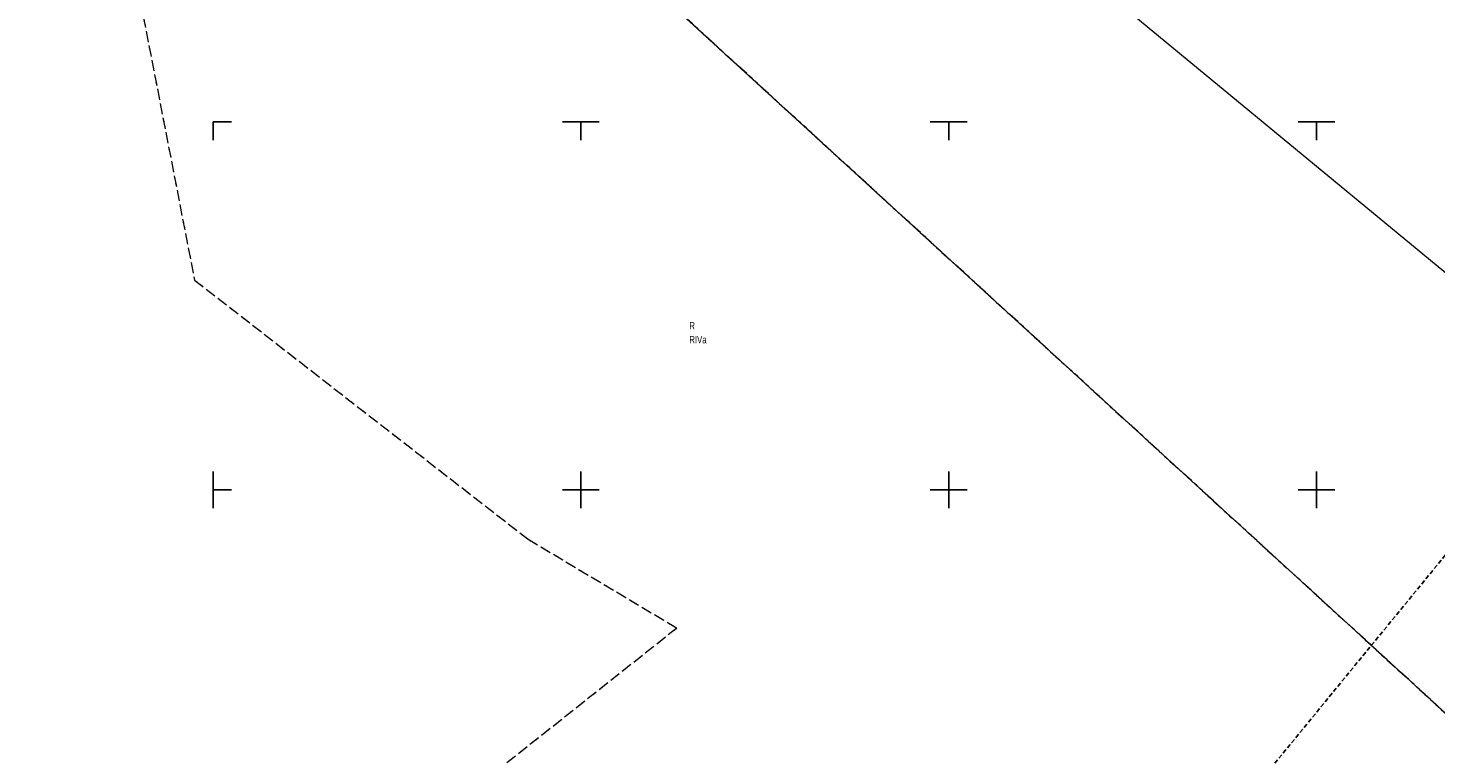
# Model space of a CAD drawing. Header units: metres. Extents: x 5590113 to 5596324, y 5910954 to 5916249.
# Tile 179 of 256: x 5592375 to 5592566, y 5913914 to 5914013. Entities that reach past the tile are written whole.
import ezdxf
from ezdxf.enums import TextEntityAlignment as Align

# ---------------------------------------------------------------- set-up
doc = ezdxf.new("R2010")
doc.units = ezdxf.units.M
for name, pattern in [('2', [0.9, 0.6, -0.3]), ('219-500', [0]), ('egkk-500', [2, 1.5, -0.5]), ('egug-500', [1, 0.5, -0.5])]:
    doc.linetypes.add(name, pattern=pattern)
doc.layers.get('0').update_dxf_attribs({"color": 2, "lineweight": 5})
doc.styles.get("Standard").update_dxf_attribs({"font": 'Working1250', "width": 0.75})

# ---------------------------------------------------------------- blocks, each defined once
blk = doc.blocks.new('RAMKA500K')
at = {"color": 0}
for p, q in [((0, 247.5), (0, 250)), ((0, 250), (2.5, 250)), ((47.5, 250), (52.5, 250)), ((50, 247.5), (50, 250)), ((97.5, 250), (102.5, 250)), ((100, 247.5), (100, 250)), ((147.5, 250), (152.5, 250)), ((150, 247.5), (150, 250)), ((0, 197.5), (0, 202.5)), ((50, 197.5), (50, 202.5)), ((100, 197.5), (100, 202.5)), ((150, 197.5), (150, 202.5)), ((0, 200), (2.5, 200)), ((47.5, 200), (52.5, 200)), ((97.5, 200), (102.5, 200)), ((147.5, 200), (152.5, 200))]:
    blk.add_line(p, q, dxfattribs=at)

msp = doc.modelspace()

# ---------------------------------------------------------------- linework, layer by layer
at = {"layer": '217-kontur klasyfikacyjny', "color": 92, "linetype": 'egkk-500', "lineweight": 18, "flags": 128}
for points in [[(5592374.85, 5914094.78), (5592397.47, 5913978.51)], [(5592443.02, 5914033.57), (5592572.88, 5913914.76)], [(5592572.88, 5913914.76), (5592443.02, 5914033.57)], [(5592397.47, 5913978.51), (5592442.82, 5913943.3)], [(5592442.82, 5913943.3), (5592463.06, 5913931.22)], [(5592463.06, 5913931.22), (5592380.92, 5913866.13)]]:
    msp.add_lwpolyline(points, dxfattribs=at)
at = {"layer": '218-kontur użytku gruntowego', "color": 3, "linetype": 'egug-500', "lineweight": 18, "flags": 128}
for points in [[(5592374.85, 5914094.78), (5592397.47, 5913978.51)], [(5592443.02, 5914033.57), (5592572.88, 5913914.76)], [(5592572.88, 5913914.76), (5592443.02, 5914033.57)], [(5592397.47, 5913978.51), (5592442.82, 5913943.3)], [(5592442.82, 5913943.3), (5592463.06, 5913931.22)], [(5592463.06, 5913931.22), (5592380.92, 5913866.13)]]:
    msp.add_lwpolyline(points, dxfattribs=at)
at = {"layer": '219-działka ewidencyjna', "color": 7, "linetype": '219-500', "lineweight": 18, "flags": 128}
for points in [[(5592456.14, 5914071.41), (5592568.07, 5913979.09)], [(5592572.88, 5913914.76), (5592443.02, 5914033.57)]]:
    msp.add_lwpolyline(points, dxfattribs=at)
at = {"layer": 'Zakres', "color": 5, "linetype": '2', "lineweight": 25, "flags": 128}
msp.add_lwpolyline([(5592488.83, 5913845.15), (5592732.46, 5913877.85), (5592720.46, 5913963.58), (5592690.12, 5913960.05), (5592610.89, 5913994.02)], close=True, dxfattribs=at)

# ---------------------------------------------------------------- block references
at = {"layer": 'Wstawianie ramki sekcyjnej z opisem', "color": 7, "linetype": 'CONTINUOUS', "lineweight": 13}
msp.add_blockref('RAMKA500K', (5592400, 5913750), dxfattribs=at)

# ---------------------------------------------------------------- texts
at = {"layer": '209-oznaczenie konturu klasyfikacyjnego', "color": 92, "linetype": 'CONTINUOUS', "lineweight": 18, "width": 0.79}
msp.add_text('RIVa', height=1, dxfattribs=at).set_placement((5592464.74, 5913970.91), align=Align.TOP_LEFT)
at = {"layer": '210-oznaczenie konturu użytku gruntowego', "color": 3, "linetype": 'CONTINUOUS', "lineweight": 18, "width": 0.79}
msp.add_text('R', height=1, dxfattribs=at).set_placement((5592464.74, 5913971.81))

doc.saveas('drawing.dxf')
